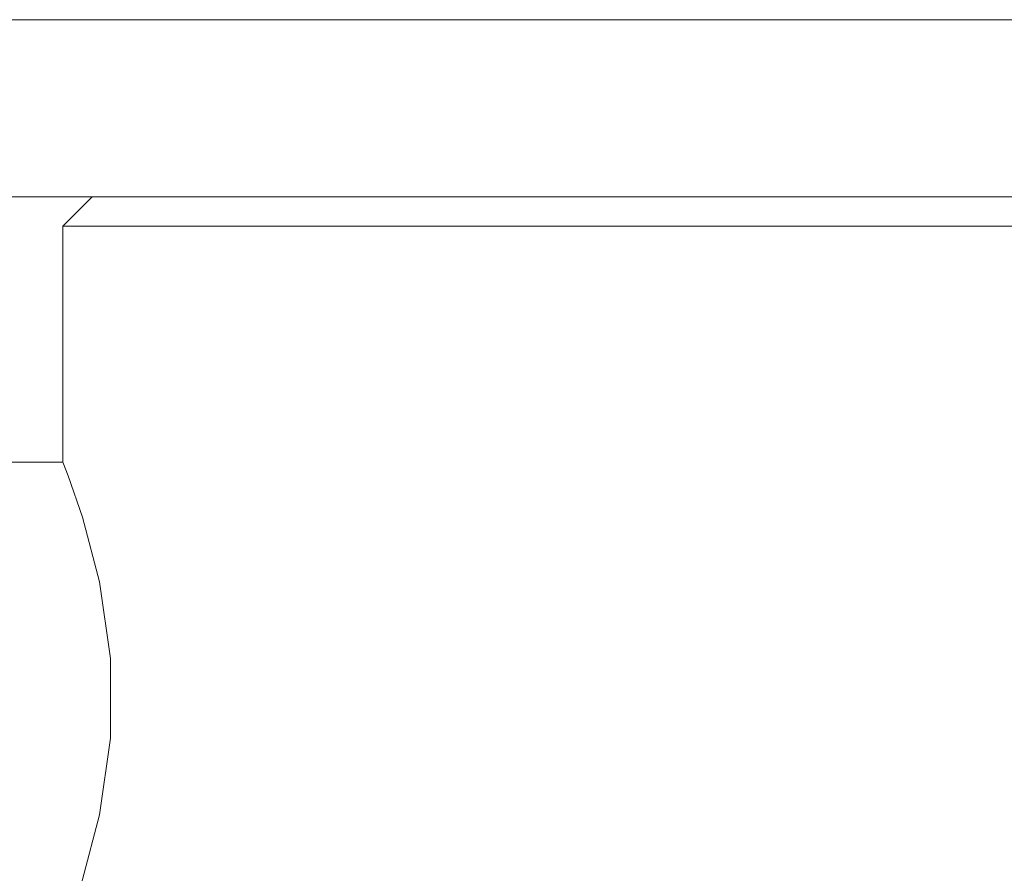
# Model space of a CAD drawing. Header units: millimetres. Extents: x 3925 to 5043, y -86 to 778.
# Tile 40 of 157: x 4417.6 to 4425.94, y 246.45 to 253.68. Entities that reach past the tile are written whole.
import ezdxf

# ---------------------------------------------------------------- set-up
doc = ezdxf.new("R2010")
doc.units = ezdxf.units.MM
doc.header["$LTSCALE"] = 46.255
doc.layers.add('140-154101-0DXF_CONTINUOUS_LINE', color=7, linetype='CONTINUOUS')

msp = doc.modelspace()

# ---------------------------------------------------------------- linework, layer by layer
at = {"layer": '140-154101-0DXF_CONTINUOUS_LINE', "color": 7, "linetype": 'Continuous', "lineweight": 0}
for p, q in [((4344.336, 253.6807), (4477.836, 253.6807)), ((4344.336, 252.1807), (4477.836, 252.1807)), ((4417.961, 251.9307), (4418.211, 252.1807)), ((4427.961, 251.9307), (4417.961, 251.9307)), ((4417.961, 251.9307), (4417.961, 249.9307)), ((4417.3985, 249.9307), (4417.961, 249.9307))]:
    msp.add_line(p, q, dxfattribs=at)
msp.add_lwpolyline([(4417.961, 249.9307), (4418.0064, 249.8142), (4418.1283, 249.4651), (4418.2732, 248.9182), (4418.366, 248.2679), (4418.366, 247.5934), (4418.2732, 246.943), (4418.1283, 246.3962), (4418.0064, 246.0471), (4417.961, 245.9307)], dxfattribs=at)

doc.saveas('drawing.dxf')
